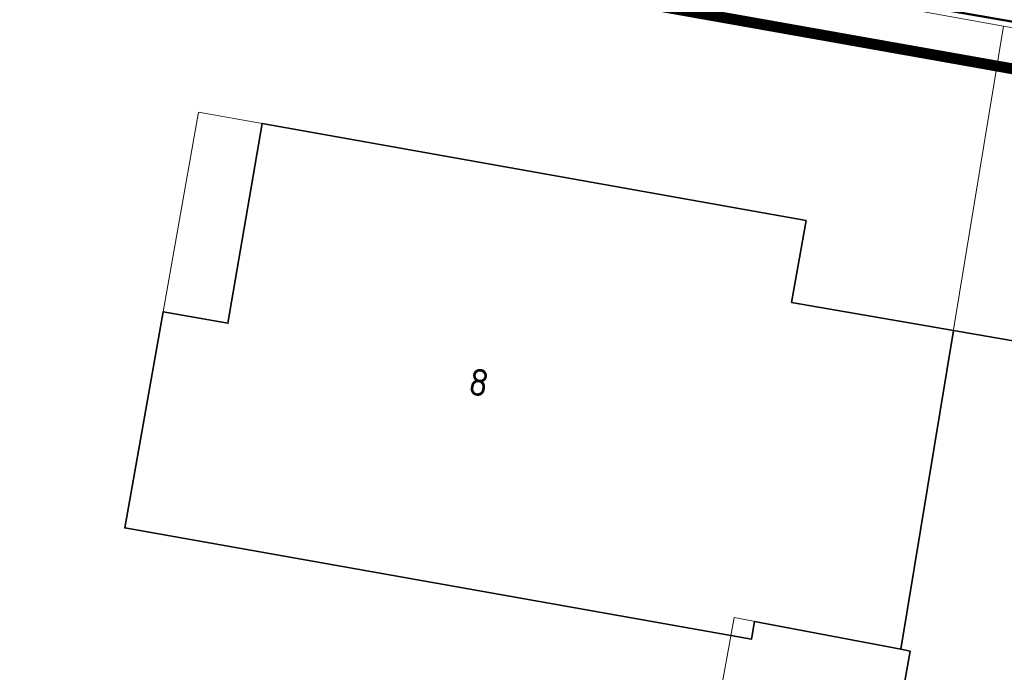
# Model space of a CAD drawing. Header units: metres. Extents: x 2514 to 227642, y 1683 to 852646.
# Tile 123 of 256: x 113686 to 113704, y 426372 to 426384. Entities that reach past the tile are written whole.
import ezdxf
from ezdxf.enums import TextEntityAlignment as Align
from ezdxf.lldxf.tags import DXFTag

# ---------------------------------------------------------------- set-up
doc = ezdxf.new("R2010")
doc.units = ezdxf.units.M
doc.linetypes.add('XX-CENTER', pattern=[8, 5, -1, 1, -1])
for name, color, linetype, lineweight in [('B-WE-KG-GRENS_PERCEEL-GV', 252, 'KG-PERCEEL', 18), ('B-WE-OG-BEBOUWING-GV', 4, 'Continuous', 35), ('B-WE-OG-BEBOUWING_HUISNUMMER-T25-200', 7, 'Continuous', 25), ('B-WE-OG-BEBOUWING_OVERBOUWING-GV', 4, 'Continuous', 18), ('N-WE-KG-WERKGRENS-G', 7, 'XX-CENTER', 35), ('N-WE-VH-KANTOPSLUITING_ACHTERKANTBAND-G', 1, 'Continuous', 50)]:
    doc.layers.add(name, color=color, linetype=linetype, lineweight=lineweight)
doc.styles.add('NLCS-ISO-M200-T25', font='NLCS-ISO.ttf', dxfattribs={"height": 0.5})
doc.styles.get("Standard").update_dxf_attribs({"font": 'romans'})
tags = doc.linetypes.add('KG-PERCEEL', pattern='A,5.5,-2,["P",Standard,S=1.8,R=0,X=-0.5,Y=-0.9],-2,5.5,-2,[5,NLCS.SHX,S=0.75,R=0,X=0,Y=0],-2', length=19).pattern_tags.tags
tags[6] = DXFTag(74, 10)

msp = doc.modelspace()

# ---------------------------------------------------------------- linework, layer by layer
at = {"layer": 'B-WE-KG-GRENS_PERCEEL-GV', "ltscale": 0.2}
msp.add_lwpolyline([(113703.673, 426383.647), (113683.623, 426387.261), (113682.91, 426385.964), (113682.826, 426385.694), (113681.831, 426382.487), (113677.985, 426368.23), (113677.538, 426366.568), (113696.653, 426361.347)], dxfattribs=at)
msp.add_lwpolyline([(113721.921, 426380.357), (113703.673, 426383.647), (113701.786, 426372.192), (113698.722, 426372.774), (113696.653, 426361.347), (113715.316, 426356.25), (113718.614, 426360.59)], close=True, dxfattribs=at)
at = {"layer": 'B-WE-OG-BEBOUWING-GV'}
for points in [[(113700.046, 426380.075), (113690.042, 426381.858), (113689.412, 426378.187), (113688.221, 426378.398), (113687.515, 426374.423), (113699.04, 426372.376), (113699.098, 426372.703), (113701.786, 426372.192), (113702.752, 426378.055), (113699.777, 426378.569)], [(113705.869, 426377.516), (113702.752, 426378.055), (113701.786, 426372.192), (113701.957, 426372.16), (113700.574, 426364.379), (113704.317, 426363.713), (113707.145, 426363.21), (113711.985, 426362.349), (113713.401, 426370.228), (113704.874, 426371.761)]]:
    msp.add_lwpolyline(points, close=True, dxfattribs=at)
at = {"layer": 'B-WE-OG-BEBOUWING_OVERBOUWING-GV'}
msp.add_lwpolyline([(113690.042, 426381.858), (113688.873, 426382.066), (113688.221, 426378.398), (113689.412, 426378.187)], close=True, dxfattribs=at)
at = {"layer": 'N-WE-KG-WERKGRENS-G', "ltscale": 0.5, "const_width": 0.2, "flags": 128}
msp.add_lwpolyline([(113683.827, 426386.412), (113761.073, 426372.715), (113733.508, 426295.834, -0.460826), (113724.855, 426292.548), (113668.332, 426303.712, -0.306359), (113663.327, 426308.759)], format="xyb", close=True, dxfattribs=at)
at = {"layer": 'N-WE-VH-KANTOPSLUITING_ACHTERKANTBAND-G'}
msp.add_line((113683.264, 426387.337), (113762.816, 426373.381), dxfattribs=at)

# ---------------------------------------------------------------- texts
at = {"layer": 'B-WE-OG-BEBOUWING_HUISNUMMER-T25-200', "style": 'NLCS-ISO-M200-T25'}
msp.add_text('8', height=0.5, rotation=350, dxfattribs=at).set_placement((113694.027, 426377.098), align=Align.MIDDLE)

doc.saveas('drawing.dxf')
